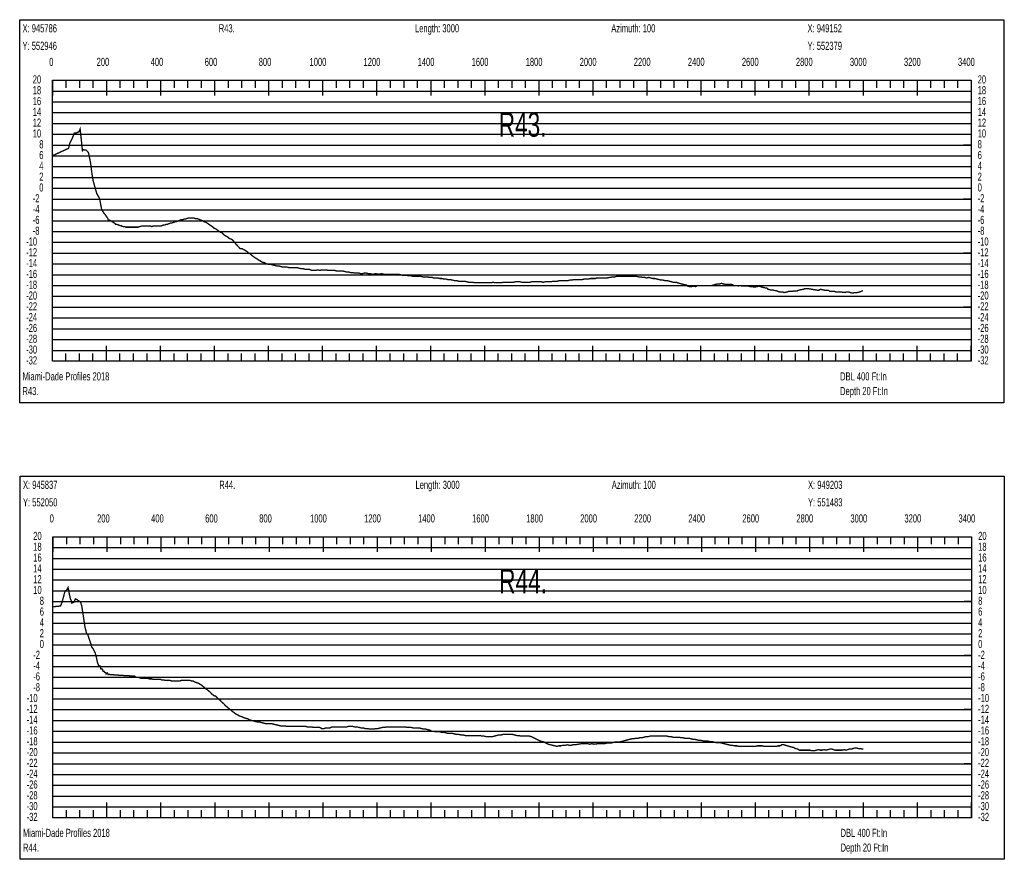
# Model space of a CAD drawing. Header units: inches. Extents: x 471865 to 538526, y 1054316 to 1102451.
# Tile 56 of 114: x 491361 to 495005, y 1079639 to 1082747. Entities that reach past the tile are written whole.
import ezdxf

# ---------------------------------------------------------------- set-up
doc = ezdxf.new("R2010")
doc.units = ezdxf.units.IN
doc.header["$MEASUREMENT"] = 0
for name, color, linetype in [('LABELS', 7, 'Continuous'), ('X_Gr1', 7, 'Continuous'), ('XSECTION', 7, 'Continuous')]:
    doc.layers.add(name, color=color, linetype=linetype)
doc.styles.get("Standard").update_dxf_attribs({"font": 'arial.ttf'})

msp = doc.modelspace()

# ---------------------------------------------------------------- linework, layer by layer
at = {"layer": 'X_Gr1', "color": 6, "linetype": 'Continuous', "lineweight": 18, "true_color": 0xff00ff, "transparency": 33554687, "const_width": 5}
for points in [[(491483.1, 1082243.9), (491483.1, 1082243.9), (491542, 1082270.9), (491546.1, 1082289.5), (491550.8, 1082298.4), (491556.4, 1082309.7), (491562.9, 1082327), (491571.9, 1082328.2), (491580, 1082332.2), (491584.6, 1082342), (491589.5, 1082297), (491593.1, 1082262.3), (491596.2, 1082266), (491600.7, 1082264.2), (491606.2, 1082264.7), (491611.3, 1082259.6), (491615.5, 1082254.9), (491622.8, 1082219.9), (491627.2, 1082185.3), (491632.4, 1082152), (491640.9, 1082121.3), (491646.2, 1082103.2), (491651.3, 1082094.4), (491656.8, 1082083.6), (491663.8, 1082047), (491668.8, 1082036.3), (491673.3, 1082030.3), (491681.4, 1082019.7), (491686.4, 1082012.4), (491688.9, 1082006.4), (491695.2, 1082003.8), (491701.5, 1082000.4), (491707.7, 1081996.6), (491713.8, 1081992.4), (491715.5, 1081988.9), (491721.9, 1081988.9), (491726.8, 1081986.9), (491731.5, 1081984.9), (491736.2, 1081984.9), (491738.4, 1081982.9), (491744.9, 1081980.9), (491749.2, 1081980.9), (491753.5, 1081978.9), (491757.8, 1081978.9), (491759.9, 1081978.9), (491766.6, 1081978.9), (491771.2, 1081978.9), (491776.1, 1081978.9), (491780.8, 1081978.9), (491783, 1081978.9), (491789.5, 1081978.9), (491794.2, 1081978.9), (491799, 1081978.9), (491803.4, 1081980.9), (491805.5, 1081980.9), (491812.2, 1081982.9), (491817.1, 1081982.9), (491821.2, 1081982.9), (491825.6, 1081982.9), (491830.5, 1081982.9), (491835.4, 1081982.9), (491840.4, 1081982.9), (491845.3, 1081982.9), (491849.8, 1081980.9), (491854.1, 1081982.9), (491858.8, 1081982.9), (491864, 1081982.9), (491869.1, 1081982.9), (491873.5, 1081982.9), (491878, 1081982.9), (491882.9, 1081982.9), (491888.1, 1081984.9), (491892.7, 1081986.9), (491897.3, 1081986.9), (491901.8, 1081988.9), (491906.4, 1081988.9), (491911.2, 1081990.9), (491915.9, 1081992.9), (491920.4, 1081994.9), (491925.5, 1081994.9), (491930.9, 1081996.9), (491935.9, 1081998.9), (491940.4, 1081998.9), (491944.9, 1082000.9), (491949.7, 1082002.9), (491954.6, 1082004.9), (491959.7, 1082006.9), (491964.6, 1082006.9), (491969.4, 1082008.9), (491974.2, 1082008.9), (491979.4, 1082010.9), (491984.9, 1082012.9), (491990.4, 1082012.9), (491995.7, 1082012.9), (492000.5, 1082012.9), (492005.3, 1082012.9), (492010.7, 1082010.9), (492016.5, 1082010.9), (492022.3, 1082008.9), (492027.5, 1082006.9), (492031.9, 1082004.9), (492037.3, 1082002.9), (492043.7, 1081998.9), (492050.2, 1081996.9), (492056.4, 1081992.9), (492062.1, 1081988.9), (492067.8, 1081984.9), (492074, 1081980.9), (492080.5, 1081974.9), (492086.4, 1081972.9), (492091.6, 1081968.9), (492097.1, 1081964.9), (492103, 1081960.9), (492108.1, 1081958.9), (492112.5, 1081954.9), (492116.9, 1081950.9), (492121.8, 1081946.9), (492126.5, 1081944.9), (492132.7, 1081940.9), (492137.1, 1081936.9), (492143.1, 1081934.9), (492149.6, 1081930.9), (492162.4, 1081914.9), (492170, 1081906.9), (492177.5, 1081898.9), (492184.7, 1081898.9), (492191.7, 1081894.9), (492199, 1081890.9), (492206.7, 1081884.9), (492214.6, 1081878.9), (492222.4, 1081872.9), (492230, 1081866.9), (492237.7, 1081862.9), (492245.5, 1081856.9), (492253.1, 1081852.9), (492260.5, 1081848.9), (492267.8, 1081846.9), (492275.2, 1081842.9), (492282.7, 1081840.9), (492290.5, 1081840.9), (492298.7, 1081838.9), (492306.6, 1081836.9), (492313.9, 1081834.9), (492321, 1081834.9), (492328.3, 1081832.9), (492336, 1081830.9), (492343.8, 1081830.9), (492351.4, 1081830.9), (492358.7, 1081828.9), (492365.7, 1081828.9), (492373, 1081828.9), (492380.4, 1081828.9), (492387.9, 1081828.9), (492395.7, 1081826.9), (492403.4, 1081824.9), (492410.7, 1081824.9), (492418.1, 1081822.9), (492425.9, 1081822.9), (492433.9, 1081822.9), (492441.6, 1081818.9), (492449, 1081818.9), (492456.1, 1081818.9), (492463.9, 1081820.9), (492472, 1081818.9), (492479.9, 1081820.9), (492490.7, 1081820.9), (492494.4, 1081820.9), (492502.1, 1081818.9), (492510.2, 1081818.9), (492518.2, 1081818.9), (492525.8, 1081818.9), (492533.2, 1081816.9), (492540.5, 1081816.9), (492548, 1081816.9), (492555.6, 1081816.9), (492563.4, 1081814.9), (492571.1, 1081812.9), (492578.5, 1081812.9), (492585.4, 1081810.9), (492592.7, 1081810.9), (492600.8, 1081808.9), (492609.1, 1081808.9), (492616.2, 1081808.9), (492622.6, 1081806.9), (492629.1, 1081806.9), (492636.4, 1081808.9), (492644, 1081808.9), (492651, 1081806.9), (492657.5, 1081806.9), (492663.9, 1081804.9), (492670.7, 1081804.9), (492677.8, 1081806.9), (492689, 1081804.9), (492692.7, 1081804.9), (492699.7, 1081806.9), (492707.1, 1081804.9), (492715.6, 1081804.9), (492724.1, 1081804.9), (492731.8, 1081804.9), (492738.9, 1081804.9), (492746, 1081804.9), (492753.8, 1081804.9), (492761.9, 1081804.9), (492770.1, 1081802.9), (492777.8, 1081800.9), (492785, 1081800.9), (492792.5, 1081800.9), (492800.5, 1081798.9), (492808.8, 1081798.9), (492816.7, 1081796.9), (492824.2, 1081796.9), (492831.5, 1081796.9), (492838.5, 1081796.9), (492845.9, 1081796.9), (492853.8, 1081794.9), (492861.9, 1081794.9), (492869.8, 1081794.9), (492877.3, 1081792.9), (492888.5, 1081792.9), (492892.3, 1081790.9), (492899.9, 1081790.9), (492907.8, 1081790.9), (492915.9, 1081788.9), (492923.7, 1081788.9), (492931, 1081786.9), (492938.2, 1081786.9), (492945.7, 1081784.9), (492953.8, 1081784.9), (492962.5, 1081782.9), (492970.7, 1081780.9), (492978.2, 1081780.9), (492985.3, 1081778.9), (492992.3, 1081778.9), (492999.7, 1081778.9), (493007.7, 1081778.9), (493015.6, 1081776.9), (493023.3, 1081774.9), (493030.6, 1081774.9), (493038, 1081774.9), (493045.5, 1081772.9), (493053.1, 1081772.9), (493060.8, 1081772.9), (493068.4, 1081772.9), (493076.1, 1081772.9), (493083.9, 1081772.9), (493094.5, 1081772.9), (493097.9, 1081772.9), (493105.1, 1081772.9), (493113, 1081774.9), (493121.1, 1081772.9), (493128.9, 1081772.9), (493136.2, 1081772.9), (493143, 1081772.9), (493150, 1081774.9), (493157.9, 1081774.9), (493166.5, 1081774.9), (493174.9, 1081774.9), (493182.1, 1081774.9), (493188.7, 1081774.9), (493195.7, 1081776.9), (493203.9, 1081776.9), (493212.6, 1081776.9), (493220.5, 1081774.9), (493227.6, 1081774.9), (493234.4, 1081774.9), (493241.7, 1081774.9), (493248.9, 1081774.9), (493255.8, 1081776.9), (493262.4, 1081776.9), (493269.2, 1081776.9), (493276.4, 1081776.9), (493283.7, 1081776.9), (493290.8, 1081776.9), (493297.8, 1081774.9), (493305.1, 1081776.9), (493312.8, 1081776.9), (493320.6, 1081776.9), (493327.9, 1081776.9), (493335.1, 1081778.9), (493342.6, 1081778.9), (493350.5, 1081778.9), (493358.5, 1081780.9), (493366.3, 1081780.9), (493374.1, 1081780.9), (493382.2, 1081780.9), (493390, 1081780.9), (493397.2, 1081782.9), (493404.4, 1081782.9), (493412.1, 1081784.9), (493420.1, 1081784.9), (493428, 1081784.9), (493435.6, 1081784.9), (493442.8, 1081784.9), (493450.2, 1081786.9), (493457.9, 1081786.9), (493465.7, 1081786.9), (493473.3, 1081788.9), (493480.7, 1081788.9), (493491.8, 1081788.9), (493495.4, 1081790.9), (493502.5, 1081790.9), (493510.1, 1081790.9), (493517.9, 1081790.9), (493526, 1081790.9), (493533.9, 1081790.9), (493544.8, 1081792.9), (493548.2, 1081792.9), (493555.3, 1081794.9), (493563.1, 1081794.9), (493570.9, 1081796.9), (493581.4, 1081796.9), (493584.9, 1081796.9), (493592, 1081796.9), (493599.3, 1081796.9), (493606.8, 1081796.9), (493614.3, 1081796.9), (493622, 1081796.9), (493629.2, 1081796.9), (493636.3, 1081796.9), (493644, 1081796.9), (493652, 1081794.9), (493659.9, 1081794.9), (493667.3, 1081792.9), (493674.6, 1081792.9), (493681.9, 1081790.9), (493689.2, 1081792.9), (493696.6, 1081790.9), (493704.2, 1081788.9), (493712, 1081788.9), (493720, 1081786.9), (493727.7, 1081784.9), (493735.1, 1081782.9), (493742.1, 1081782.9), (493749.4, 1081780.9), (493757.4, 1081780.9), (493765.6, 1081778.9), (493773.4, 1081776.9), (493780.2, 1081774.9), (493791.1, 1081774.9), (493795.1, 1081772.9), (493802.8, 1081770.9), (493810.4, 1081768.9), (493817.9, 1081766.9), (493828.7, 1081764.9), (493832.5, 1081760.9), (493840.1, 1081758.9), (493847.6, 1081758.9), (493854.8, 1081760.9), (493862.1, 1081758.9), (493869.7, 1081762.9), (493877.2, 1081762.9), (493884.6, 1081762.9), (493891.9, 1081762.9), (493899.3, 1081762.9), (493906.7, 1081762.9), (493914.2, 1081762.9), (493921.6, 1081762.9), (493928.7, 1081764.9), (493936, 1081766.9), (493943.7, 1081768.9), (493951.1, 1081768.9), (493958.3, 1081770.9), (493965.8, 1081768.9), (493973.5, 1081766.9), (493981, 1081766.9), (493988.2, 1081766.9), (493995.7, 1081766.9), (494003.8, 1081762.9), (494016.2, 1081762.9), (494020.1, 1081760.9), (494027.3, 1081762.9), (494034.5, 1081760.9), (494041.7, 1081760.9), (494053.5, 1081760.9), (494057.6, 1081760.9), (494065.1, 1081758.9), (494072, 1081758.9), (494078.8, 1081756.9), (494090.2, 1081758.9), (494094.5, 1081760.9), (494102.4, 1081758.9), (494109.8, 1081756.9), (494116.6, 1081754.9), (494127.1, 1081752.9), (494130.8, 1081748.9), (494138, 1081746.9), (494148.8, 1081746.9), (494152.6, 1081744.9), (494163.9, 1081742.9), (494167.6, 1081740.9), (494175, 1081738.9), (494186, 1081738.9), (494189.9, 1081736.9), (494201.4, 1081738.9), (494205.1, 1081740.9), (494212.1, 1081740.9), (494219.4, 1081740.9), (494227, 1081742.9), (494238.4, 1081742.9), (494242.1, 1081744.9), (494249.4, 1081746.9), (494261.5, 1081748.9), (494266, 1081750.9), (494278.4, 1081750.9), (494281.9, 1081750.9), (494305, 1081746.9), (494317.8, 1081744.9), (494324.9, 1081748.9), (494342.8, 1081744.9), (494355.3, 1081744.9), (494359.2, 1081740.9), (494366.4, 1081740.9), (494377.2, 1081740.9), (494381.1, 1081738.9), (494392.9, 1081738.9), (494400.7, 1081738.9), (494415.8, 1081736.9), (494419.7, 1081738.9), (494431.4, 1081738.9), (494435.5, 1081736.9), (494443.1, 1081734.9), (494453.7, 1081736.9), (494461.2, 1081736.9), (494468.7, 1081738.9), (494479.1, 1081742.9), (494482.1, 1081743.5)], [(491484.9, 1080574.6), (491484.9, 1080574.6), (491485, 1080574), (491512.1, 1080576.6), (491517.8, 1080590.8), (491524.3, 1080615.7), (491528.7, 1080630.9), (491535, 1080635.9), (491540, 1080644.9), (491544.3, 1080622.3), (491548.9, 1080601.9), (491551.9, 1080596.3), (491554, 1080587), (491562.6, 1080591.7), (491566.9, 1080602.7), (491572.3, 1080600.5), (491578.1, 1080596.3), (491585.8, 1080592.1), (491590.6, 1080577), (491597.3, 1080533.7), (491602.2, 1080499.8), (491608.4, 1080475.9), (491612.4, 1080471.6), (491625.2, 1080433.2), (491628.4, 1080422.8), (491632.2, 1080419.2), (491640.1, 1080404), (491645.4, 1080383.7), (491647.8, 1080370.8), (491652.7, 1080357), (491659, 1080353.8), (491661.3, 1080343.2), (491666.4, 1080343.8), (491669.7, 1080335.1), (491672.8, 1080335.2), (491676.2, 1080330.5), (491679.5, 1080329.9), (491680.8, 1080324.8), (491685, 1080329.1), (491688.7, 1080322.8), (491691.1, 1080323.3), (491697.4, 1080322.8), (491703.8, 1080322.3), (491710.1, 1080321.8), (491716.4, 1080321.3), (491722.7, 1080320.9), (491729.1, 1080320.4), (491735.4, 1080320), (491741.7, 1080319.6), (491748.1, 1080319.2), (491754.4, 1080318.8), (491760.7, 1080318.4), (491767.1, 1080318.1), (491773.4, 1080317.7), (491779.7, 1080317.3), (491785.4, 1080317), (491792.5, 1080313), (491796.4, 1080313), (491800.6, 1080313), (491805, 1080311), (491809.4, 1080309), (491813.6, 1080309), (491817.6, 1080309), (491821.5, 1080309), (491825.8, 1080309), (491830.2, 1080309), (491834.9, 1080309), (491840, 1080307), (491845.1, 1080307), (491850.1, 1080307), (491854.9, 1080305), (491859.5, 1080305), (491863.8, 1080305), (491868.3, 1080305), (491873, 1080305), (491877.7, 1080305), (491882, 1080305), (491886.5, 1080303), (491890.9, 1080303), (491895.4, 1080303), (491899.9, 1080301), (491904.4, 1080301), (491908.8, 1080301), (491913, 1080301), (491917.6, 1080301), (491922.7, 1080299), (491928, 1080299), (491933.3, 1080299), (491938, 1080299), (491942.5, 1080299), (491947.3, 1080299), (491952.6, 1080299), (491958.5, 1080301), (491964.1, 1080301), (491969.4, 1080301), (491974.5, 1080301), (491979.7, 1080301), (491985.4, 1080301), (491991.2, 1080301), (491997, 1080299), (492003, 1080299), (492009.2, 1080295), (492015.4, 1080293), (492021.7, 1080291), (492028.2, 1080287), (492034.9, 1080283), (492041.8, 1080277), (492057, 1080265), (492064.7, 1080259), (492072.1, 1080251), (492079.1, 1080245), (492086.3, 1080243), (492093.5, 1080235), (492101.1, 1080229), (492108.7, 1080221), (492116, 1080215), (492123.4, 1080207), (492130.6, 1080201), (492137.8, 1080195), (492145.1, 1080189), (492152.8, 1080183), (492160.7, 1080177), (492168.2, 1080173), (492175.7, 1080169), (492183.1, 1080167), (492190.4, 1080163), (492197.6, 1080161), (492204.7, 1080159), (492212.1, 1080155), (492219.5, 1080153), (492226.7, 1080151), (492234.2, 1080149), (492241.9, 1080147), (492249.5, 1080147), (492256.7, 1080145), (492264.1, 1080143), (492272.2, 1080141), (492286.6, 1080141), (492293.3, 1080141), (492301.1, 1080139), (492310, 1080137), (492318.5, 1080135), (492326.2, 1080133), (492333.9, 1080133), (492341.3, 1080133), (492348.7, 1080131), (492356.3, 1080131), (492364.4, 1080131), (492372.5, 1080131), (492380.1, 1080131), (492387.7, 1080131), (492395.3, 1080131), (492403, 1080131), (492410.9, 1080131), (492418.4, 1080131), (492425.7, 1080129), (492433.3, 1080129), (492441.3, 1080129), (492449.3, 1080127), (492456.6, 1080127), (492463.7, 1080127), (492471, 1080127), (492478.9, 1080123), (492486.8, 1080123), (492493.9, 1080125), (492501.2, 1080125), (492509, 1080125), (492517.1, 1080129), (492525.1, 1080129), (492532.6, 1080129), (492540.1, 1080129), (492547.6, 1080129), (492555.5, 1080129), (492563.6, 1080129), (492571.1, 1080129), (492578.1, 1080131), (492585.2, 1080131), (492593, 1080131), (492601, 1080129), (492609.4, 1080129), (492617.9, 1080127), (492625.5, 1080125), (492632.4, 1080125), (492639.8, 1080123), (492647.9, 1080123), (492656.4, 1080121), (492664.3, 1080121), (492671.6, 1080121), (492679.2, 1080123), (492687.2, 1080123), (492695.2, 1080125), (492703, 1080127), (492710.9, 1080127), (492718.6, 1080129), (492726, 1080129), (492733.5, 1080129), (492741.1, 1080129), (492749.2, 1080129), (492757.1, 1080129), (492764.4, 1080129), (492771.8, 1080129), (492779.7, 1080129), (492788, 1080129), (492796.1, 1080127), (492803.7, 1080127), (492810.8, 1080127), (492817.9, 1080125), (492825.5, 1080125), (492833.4, 1080125), (492841, 1080125), (492848.2, 1080123), (492855.3, 1080121), (492862.8, 1080121), (492870.8, 1080119), (492878.6, 1080117), (492886.1, 1080113), (492893.3, 1080113), (492900.2, 1080111), (492907.5, 1080111), (492915.3, 1080111), (492923.4, 1080109), (492931.3, 1080109), (492939, 1080107), (492946.9, 1080105), (492954.8, 1080105), (492962.8, 1080105), (492970.9, 1080103), (492979.2, 1080101), (492987.3, 1080101), (492994.9, 1080099), (493002.6, 1080099), (493010.4, 1080097), (493018.5, 1080097), (493026.7, 1080097), (493034.6, 1080097), (493042.2, 1080097), (493049.8, 1080097), (493057.3, 1080097), (493064.8, 1080097), (493072, 1080095), (493079.7, 1080095), (493087.8, 1080093), (493095.9, 1080093), (493103.3, 1080093), (493110.6, 1080093), (493117.9, 1080095), (493125.4, 1080097), (493133, 1080099), (493141.2, 1080099), (493149.3, 1080101), (493156.8, 1080101), (493163.6, 1080101), (493170.6, 1080101), (493178, 1080101), (493185.8, 1080101), (493193.9, 1080099), (493201.4, 1080097), (493208.5, 1080097), (493215.7, 1080095), (493223.4, 1080095), (493231.1, 1080095), (493239.1, 1080095), (493247.3, 1080095), (493255.4, 1080093), (493262.9, 1080089), (493270.6, 1080085), (493279, 1080081), (493287.3, 1080077), (493295.1, 1080075), (493302.2, 1080073), (493309.3, 1080069), (493316.8, 1080065), (493324.9, 1080063), (493333.3, 1080061), (493341.6, 1080059), (493349.3, 1080057), (493356.3, 1080059), (493363.4, 1080059), (493371.1, 1080061), (493379.5, 1080061), (493387.9, 1080063), (493395.3, 1080061), (493401.9, 1080061), (493408.8, 1080063), (493416.7, 1080063), (493440.7, 1080067), (493447.8, 1080067), (493455.3, 1080067), (493463.2, 1080067), (493470.9, 1080065), (493478.5, 1080067), (493486.3, 1080065), (493501.2, 1080067), (493508.6, 1080067), (493516.9, 1080067), (493525.5, 1080067), (493533.3, 1080069), (493540.9, 1080069), (493548.4, 1080069), (493555.9, 1080071), (493563.8, 1080073), (493571.9, 1080073), (493580, 1080073), (493587.8, 1080075), (493595.5, 1080077), (493603.1, 1080079), (493610.6, 1080081), (493618.2, 1080083), (493625.5, 1080085), (493632.9, 1080085), (493640.7, 1080087), (493648.5, 1080087), (493656.4, 1080089), (493664.1, 1080089), (493671.5, 1080091), (493678.8, 1080093), (493686.6, 1080093), (493694.5, 1080095), (493702.5, 1080095), (493710.6, 1080095), (493718.6, 1080095), (493726, 1080095), (493733, 1080095), (493740.2, 1080095), (493748.3, 1080095), (493756.7, 1080095), (493764.4, 1080093), (493771.3, 1080093), (493778.2, 1080091), (493793.8, 1080091), (493801.4, 1080091), (493808.5, 1080089), (493815.3, 1080089), (493822.5, 1080087), (493830.4, 1080087), (493838.6, 1080087), (493846.3, 1080085), (493853.3, 1080083), (493860.5, 1080083), (493868.2, 1080081), (493876.2, 1080079), (493884.2, 1080079), (493892, 1080077), (493899.2, 1080077), (493906.3, 1080077), (493913.9, 1080075), (493922.1, 1080075), (493930.4, 1080073), (493938.1, 1080071), (493945.3, 1080071), (493952.5, 1080071), (493960.1, 1080069), (493968, 1080067), (493976.2, 1080065), (493984.3, 1080063), (493991.9, 1080061), (493999.2, 1080061), (494007, 1080059), (494015.5, 1080059), (494023.7, 1080057), (494031.2, 1080057), (494038.4, 1080057), (494045.8, 1080057), (494053.4, 1080057), (494061.6, 1080057), (494069.7, 1080057), (494077, 1080057), (494083.7, 1080057), (494091.5, 1080059), (494100.1, 1080059), (494108.8, 1080059), (494116.5, 1080057), (494123.2, 1080057), (494130.2, 1080057), (494138.1, 1080057), (494146.6, 1080057), (494154.8, 1080057), (494161.9, 1080057), (494168.1, 1080059), (494174.5, 1080059), (494181.6, 1080063), (494188.9, 1080063), (494195.8, 1080061), (494202.5, 1080059), (494209.1, 1080057), (494216.3, 1080055), (494224.3, 1080053), (494232.2, 1080049), (494240, 1080047), (494247.2, 1080043), (494254.6, 1080043), (494262.8, 1080043), (494271, 1080043), (494278.6, 1080043), (494285.8, 1080043), (494293.6, 1080041), (494301.7, 1080041), (494309.8, 1080043), (494317.2, 1080045), (494324, 1080043), (494330.8, 1080043), (494338, 1080045), (494345.5, 1080043), (494352.9, 1080045), (494359.9, 1080047), (494366.5, 1080047), (494373.1, 1080045), (494380, 1080043), (494386.7, 1080043), (494392.9, 1080043), (494398.8, 1080043), (494405.4, 1080043), (494412.1, 1080045), (494418.9, 1080043), (494425.3, 1080045), (494432, 1080047), (494438.9, 1080047), (494445.7, 1080049), (494452, 1080051), (494458.3, 1080051), (494465.3, 1080049), (494472.5, 1080049), (494479.2, 1080047), (494483.9, 1080047)]]:
    msp.add_lwpolyline(points, dxfattribs=at)
at = {"layer": 'XSECTION', "color": 18, "linetype": 'Continuous', "true_color": 0x000000}
for points in [[(491360.9, 1082746.9), (495003.3, 1082746.9), (495003.3, 1081328.9), (491360.9, 1081328.9), (491360.9, 1082746.9)], [(491482.1, 1082522.9), (494882.1, 1082522.9), (494882.1, 1081482.9), (491482.1, 1081482.9), (491482.1, 1082522.9)], [(491482.1, 1082522.9), (491482.1, 1082466.5)], [(491482.1, 1082522.9), (491482.1, 1082466.5)], [(491482.1, 1082522.9), (491482.1, 1082494.9)], [(491482.1, 1082522.9), (491482.1, 1082494.9)], [(491532.1, 1082522.9), (491532.1, 1082494.9)], [(491582.1, 1082522.9), (491582.1, 1082494.9)], [(491632.1, 1082522.9), (491632.1, 1082494.9)], [(491682.1, 1082522.9), (491682.1, 1082466.5)], [(491682.1, 1082522.9), (491682.1, 1082494.9)], [(491732.1, 1082522.9), (491732.1, 1082494.9)], [(491782.1, 1082522.9), (491782.1, 1082494.9)], [(491832.1, 1082522.9), (491832.1, 1082494.9)], [(491882.1, 1082522.9), (491882.1, 1082466.5)], [(491882.1, 1082522.9), (491882.1, 1082494.9)], [(491932.1, 1082522.9), (491932.1, 1082494.9)], [(491982.1, 1082522.9), (491982.1, 1082494.9)], [(492032.1, 1082522.9), (492032.1, 1082494.9)], [(492082.1, 1082522.9), (492082.1, 1082466.5)], [(492082.1, 1082522.9), (492082.1, 1082494.9)], [(492132.1, 1082522.9), (492132.1, 1082494.9)], [(492182.1, 1082522.9), (492182.1, 1082494.9)], [(492232.1, 1082522.9), (492232.1, 1082494.9)], [(492282.1, 1082522.9), (492282.1, 1082466.5)], [(492282.1, 1082522.9), (492282.1, 1082494.9)], [(492332.1, 1082522.9), (492332.1, 1082494.9)], [(492382.1, 1082522.9), (492382.1, 1082494.9)], [(492432.1, 1082522.9), (492432.1, 1082494.9)], [(492482.1, 1082522.9), (492482.1, 1082466.5)], [(492482.1, 1082522.9), (492482.1, 1082494.9)], [(492532.1, 1082522.9), (492532.1, 1082494.9)], [(492582.1, 1082522.9), (492582.1, 1082494.9)], [(492632.1, 1082522.9), (492632.1, 1082494.9)], [(492682.1, 1082522.9), (492682.1, 1082466.5)], [(492682.1, 1082522.9), (492682.1, 1082494.9)], [(492732.1, 1082522.9), (492732.1, 1082494.9)], [(492782.1, 1082522.9), (492782.1, 1082494.9)], [(492832.1, 1082522.9), (492832.1, 1082494.9)], [(492882.1, 1082522.9), (492882.1, 1082466.5)], [(492882.1, 1082522.9), (492882.1, 1082494.9)], [(492932.1, 1082522.9), (492932.1, 1082494.9)], [(492982.1, 1082522.9), (492982.1, 1082494.9)], [(493032.1, 1082522.9), (493032.1, 1082494.9)], [(493082.1, 1082522.9), (493082.1, 1082466.5)], [(493082.1, 1082522.9), (493082.1, 1082494.9)], [(493132.1, 1082522.9), (493132.1, 1082494.9)], [(493182.1, 1082522.9), (493182.1, 1082494.9)], [(493232.1, 1082522.9), (493232.1, 1082494.9)], [(493282.1, 1082522.9), (493282.1, 1082466.5)], [(493282.1, 1082522.9), (493282.1, 1082494.9)], [(493332.1, 1082522.9), (493332.1, 1082494.9)], [(493382.1, 1082522.9), (493382.1, 1082494.9)], [(493432.1, 1082522.9), (493432.1, 1082494.9)], [(493482.1, 1082522.9), (493482.1, 1082466.5)], [(493482.1, 1082522.9), (493482.1, 1082494.9)], [(493532.1, 1082522.9), (493532.1, 1082494.9)], [(493582.1, 1082522.9), (493582.1, 1082494.9)], [(493632.1, 1082522.9), (493632.1, 1082494.9)], [(493682.1, 1082522.9), (493682.1, 1082466.5)], [(493682.1, 1082522.9), (493682.1, 1082494.9)], [(493732.1, 1082522.9), (493732.1, 1082494.9)], [(493782.1, 1082522.9), (493782.1, 1082494.9)], [(493832.1, 1082522.9), (493832.1, 1082494.9)], [(493882.1, 1082522.9), (493882.1, 1082466.5)], [(493882.1, 1082522.9), (493882.1, 1082494.9)], [(493932.1, 1082522.9), (493932.1, 1082494.9)], [(493982.1, 1082522.9), (493982.1, 1082494.9)], [(494032.1, 1082522.9), (494032.1, 1082494.9)], [(494082.1, 1082522.9), (494082.1, 1082466.5)], [(494082.1, 1082522.9), (494082.1, 1082494.9)], [(494132.1, 1082522.9), (494132.1, 1082494.9)], [(494182.1, 1082522.9), (494182.1, 1082494.9)], [(494232.1, 1082522.9), (494232.1, 1082494.9)], [(494282.1, 1082522.9), (494282.1, 1082466.5)], [(494282.1, 1082522.9), (494282.1, 1082494.9)], [(494332.1, 1082522.9), (494332.1, 1082494.9)], [(494382.1, 1082522.9), (494382.1, 1082494.9)], [(494432.1, 1082522.9), (494432.1, 1082494.9)], [(494482.1, 1082522.9), (494482.1, 1082466.5)], [(494482.1, 1082522.9), (494482.1, 1082494.9)], [(494532.1, 1082522.9), (494532.1, 1082494.9)], [(494582.1, 1082522.9), (494582.1, 1082494.9)], [(494632.1, 1082522.9), (494632.1, 1082494.9)], [(494682.1, 1082522.9), (494682.1, 1082466.5)], [(494682.1, 1082522.9), (494682.1, 1082494.9)], [(494732.1, 1082522.9), (494732.1, 1082494.9)], [(494782.1, 1082522.9), (494782.1, 1082494.9)], [(494832.1, 1082522.9), (494832.1, 1082494.9)], [(494882.1, 1082522.9), (494882.1, 1082466.5)], [(494882.1, 1082522.9), (494882.1, 1082494.9)], [(491482.1, 1082282.9), (491510.1, 1082282.9)], [(494882.1, 1082282.9), (494854.1, 1082282.9)], [(491482.1, 1082082.9), (491510.1, 1082082.9)], [(494882.1, 1082082.9), (494854.1, 1082082.9)], [(491482.1, 1081882.9), (491510.1, 1081882.9)], [(494882.1, 1081882.9), (494854.1, 1081882.9)], [(491482.1, 1081682.9), (491510.1, 1081682.9)], [(494882.1, 1081682.9), (494854.1, 1081682.9)], [(491482.1, 1081482.9), (491482.1, 1081539.3)], [(491482.1, 1081482.9), (491482.1, 1081539.3)], [(491682.1, 1081482.9), (491682.1, 1081539.3)], [(491882.1, 1081482.9), (491882.1, 1081539.3)], [(492082.1, 1081482.9), (492082.1, 1081539.3)], [(492282.1, 1081482.9), (492282.1, 1081539.3)], [(492482.1, 1081482.9), (492482.1, 1081539.3)], [(492682.1, 1081482.9), (492682.1, 1081539.3)], [(492882.1, 1081482.9), (492882.1, 1081539.3)], [(493082.1, 1081482.9), (493082.1, 1081539.3)], [(493282.1, 1081482.9), (493282.1, 1081539.3)], [(493482.1, 1081482.9), (493482.1, 1081539.3)], [(493682.1, 1081482.9), (493682.1, 1081539.3)], [(493882.1, 1081482.9), (493882.1, 1081539.3)], [(494082.1, 1081482.9), (494082.1, 1081539.3)], [(494282.1, 1081482.9), (494282.1, 1081539.3)], [(494482.1, 1081482.9), (494482.1, 1081539.3)], [(494682.1, 1081482.9), (494682.1, 1081539.3)], [(494882.1, 1081482.9), (494882.1, 1081539.3)], [(491482.1, 1081482.9), (491482.1, 1081510.9)], [(491482.1, 1081482.9), (491482.1, 1081510.9)], [(491532.1, 1081482.9), (491532.1, 1081510.9)], [(491582.1, 1081482.9), (491582.1, 1081510.9)], [(491632.1, 1081482.9), (491632.1, 1081510.9)], [(491682.1, 1081482.9), (491682.1, 1081510.9)], [(491732.1, 1081482.9), (491732.1, 1081510.9)], [(491782.1, 1081482.9), (491782.1, 1081510.9)], [(491832.1, 1081482.9), (491832.1, 1081510.9)], [(491882.1, 1081482.9), (491882.1, 1081510.9)], [(491932.1, 1081482.9), (491932.1, 1081510.9)], [(491982.1, 1081482.9), (491982.1, 1081510.9)], [(492032.1, 1081482.9), (492032.1, 1081510.9)], [(492082.1, 1081482.9), (492082.1, 1081510.9)], [(492132.1, 1081482.9), (492132.1, 1081510.9)], [(492182.1, 1081482.9), (492182.1, 1081510.9)], [(492232.1, 1081482.9), (492232.1, 1081510.9)], [(492282.1, 1081482.9), (492282.1, 1081510.9)], [(492332.1, 1081482.9), (492332.1, 1081510.9)], [(492382.1, 1081482.9), (492382.1, 1081510.9)], [(492432.1, 1081482.9), (492432.1, 1081510.9)], [(492482.1, 1081482.9), (492482.1, 1081510.9)], [(492532.1, 1081482.9), (492532.1, 1081510.9)], [(492582.1, 1081482.9), (492582.1, 1081510.9)], [(492632.1, 1081482.9), (492632.1, 1081510.9)], [(492682.1, 1081482.9), (492682.1, 1081510.9)], [(492732.1, 1081482.9), (492732.1, 1081510.9)], [(492782.1, 1081482.9), (492782.1, 1081510.9)], [(492832.1, 1081482.9), (492832.1, 1081510.9)], [(492882.1, 1081482.9), (492882.1, 1081510.9)], [(492932.1, 1081482.9), (492932.1, 1081510.9)], [(492982.1, 1081482.9), (492982.1, 1081510.9)], [(493032.1, 1081482.9), (493032.1, 1081510.9)], [(493082.1, 1081482.9), (493082.1, 1081510.9)], [(493132.1, 1081482.9), (493132.1, 1081510.9)], [(493182.1, 1081482.9), (493182.1, 1081510.9)], [(493232.1, 1081482.9), (493232.1, 1081510.9)], [(493282.1, 1081482.9), (493282.1, 1081510.9)], [(493332.1, 1081482.9), (493332.1, 1081510.9)], [(493382.1, 1081482.9), (493382.1, 1081510.9)], [(493432.1, 1081482.9), (493432.1, 1081510.9)], [(493482.1, 1081482.9), (493482.1, 1081510.9)], [(493532.1, 1081482.9), (493532.1, 1081510.9)], [(493582.1, 1081482.9), (493582.1, 1081510.9)], [(493632.1, 1081482.9), (493632.1, 1081510.9)], [(493682.1, 1081482.9), (493682.1, 1081510.9)], [(493732.1, 1081482.9), (493732.1, 1081510.9)], [(493782.1, 1081482.9), (493782.1, 1081510.9)], [(493832.1, 1081482.9), (493832.1, 1081510.9)], [(493882.1, 1081482.9), (493882.1, 1081510.9)], [(493932.1, 1081482.9), (493932.1, 1081510.9)], [(493982.1, 1081482.9), (493982.1, 1081510.9)], [(494032.1, 1081482.9), (494032.1, 1081510.9)], [(494082.1, 1081482.9), (494082.1, 1081510.9)], [(494132.1, 1081482.9), (494132.1, 1081510.9)], [(494182.1, 1081482.9), (494182.1, 1081510.9)], [(494232.1, 1081482.9), (494232.1, 1081510.9)], [(494282.1, 1081482.9), (494282.1, 1081510.9)], [(494332.1, 1081482.9), (494332.1, 1081510.9)], [(494382.1, 1081482.9), (494382.1, 1081510.9)], [(494432.1, 1081482.9), (494432.1, 1081510.9)], [(494482.1, 1081482.9), (494482.1, 1081510.9)], [(494532.1, 1081482.9), (494532.1, 1081510.9)], [(494582.1, 1081482.9), (494582.1, 1081510.9)], [(494632.1, 1081482.9), (494632.1, 1081510.9)], [(494682.1, 1081482.9), (494682.1, 1081510.9)], [(494732.1, 1081482.9), (494732.1, 1081510.9)], [(494782.1, 1081482.9), (494782.1, 1081510.9)], [(494832.1, 1081482.9), (494832.1, 1081510.9)], [(494882.1, 1081482.9), (494882.1, 1081510.9)], [(491362.7, 1081057), (495005.1, 1081057), (495005.1, 1079639), (491362.7, 1079639), (491362.7, 1081057)], [(491483.9, 1080833), (494883.9, 1080833), (494883.9, 1079793), (491483.9, 1079793), (491483.9, 1080833)], [(491483.9, 1080833), (491483.9, 1080776.6)], [(491483.9, 1080833), (491483.9, 1080776.6)], [(491483.9, 1080833), (491483.9, 1080805)], [(491483.9, 1080833), (491483.9, 1080805)], [(491533.9, 1080833), (491533.9, 1080805)], [(491583.9, 1080833), (491583.9, 1080805)], [(491633.9, 1080833), (491633.9, 1080805)], [(491683.9, 1080833), (491683.9, 1080776.6)], [(491683.9, 1080833), (491683.9, 1080805)], [(491733.9, 1080833), (491733.9, 1080805)], [(491783.9, 1080833), (491783.9, 1080805)], [(491833.9, 1080833), (491833.9, 1080805)], [(491883.9, 1080833), (491883.9, 1080776.6)], [(491883.9, 1080833), (491883.9, 1080805)], [(491933.9, 1080833), (491933.9, 1080805)], [(491983.9, 1080833), (491983.9, 1080805)], [(492033.9, 1080833), (492033.9, 1080805)], [(492083.9, 1080833), (492083.9, 1080776.6)], [(492083.9, 1080833), (492083.9, 1080805)], [(492133.9, 1080833), (492133.9, 1080805)], [(492183.9, 1080833), (492183.9, 1080805)], [(492233.9, 1080833), (492233.9, 1080805)], [(492283.9, 1080833), (492283.9, 1080776.6)], [(492283.9, 1080833), (492283.9, 1080805)], [(492333.9, 1080833), (492333.9, 1080805)], [(492383.9, 1080833), (492383.9, 1080805)], [(492433.9, 1080833), (492433.9, 1080805)], [(492483.9, 1080833), (492483.9, 1080776.6)], [(492483.9, 1080833), (492483.9, 1080805)], [(492533.9, 1080833), (492533.9, 1080805)], [(492583.9, 1080833), (492583.9, 1080805)], [(492633.9, 1080833), (492633.9, 1080805)], [(492683.9, 1080833), (492683.9, 1080776.6)], [(492683.9, 1080833), (492683.9, 1080805)], [(492733.9, 1080833), (492733.9, 1080805)], [(492783.9, 1080833), (492783.9, 1080805)], [(492833.9, 1080833), (492833.9, 1080805)], [(492883.9, 1080833), (492883.9, 1080776.6)], [(492883.9, 1080833), (492883.9, 1080805)], [(492933.9, 1080833), (492933.9, 1080805)], [(492983.9, 1080833), (492983.9, 1080805)], [(493033.9, 1080833), (493033.9, 1080805)], [(493083.9, 1080833), (493083.9, 1080776.6)], [(493083.9, 1080833), (493083.9, 1080805)], [(493133.9, 1080833), (493133.9, 1080805)], [(493183.9, 1080833), (493183.9, 1080805)], [(493233.9, 1080833), (493233.9, 1080805)], [(493283.9, 1080833), (493283.9, 1080776.6)], [(493283.9, 1080833), (493283.9, 1080805)], [(493333.9, 1080833), (493333.9, 1080805)], [(493383.9, 1080833), (493383.9, 1080805)], [(493433.9, 1080833), (493433.9, 1080805)], [(493483.9, 1080833), (493483.9, 1080776.6)], [(493483.9, 1080833), (493483.9, 1080805)], [(493533.9, 1080833), (493533.9, 1080805)], [(493583.9, 1080833), (493583.9, 1080805)], [(493633.9, 1080833), (493633.9, 1080805)], [(493683.9, 1080833), (493683.9, 1080776.6)], [(493683.9, 1080833), (493683.9, 1080805)], [(493733.9, 1080833), (493733.9, 1080805)], [(493783.9, 1080833), (493783.9, 1080805)], [(493833.9, 1080833), (493833.9, 1080805)], [(493883.9, 1080833), (493883.9, 1080776.6)], [(493883.9, 1080833), (493883.9, 1080805)], [(493933.9, 1080833), (493933.9, 1080805)], [(493983.9, 1080833), (493983.9, 1080805)], [(494033.9, 1080833), (494033.9, 1080805)], [(494083.9, 1080833), (494083.9, 1080776.6)], [(494083.9, 1080833), (494083.9, 1080805)], [(494133.9, 1080833), (494133.9, 1080805)], [(494183.9, 1080833), (494183.9, 1080805)], [(494233.9, 1080833), (494233.9, 1080805)], [(494283.9, 1080833), (494283.9, 1080776.6)], [(494283.9, 1080833), (494283.9, 1080805)], [(494333.9, 1080833), (494333.9, 1080805)], [(494383.9, 1080833), (494383.9, 1080805)], [(494433.9, 1080833), (494433.9, 1080805)], [(494483.9, 1080833), (494483.9, 1080776.6)], [(494483.9, 1080833), (494483.9, 1080805)], [(494533.9, 1080833), (494533.9, 1080805)], [(494583.9, 1080833), (494583.9, 1080805)], [(494633.9, 1080833), (494633.9, 1080805)], [(494683.9, 1080833), (494683.9, 1080776.6)], [(494683.9, 1080833), (494683.9, 1080805)], [(494733.9, 1080833), (494733.9, 1080805)], [(494783.9, 1080833), (494783.9, 1080805)], [(494833.9, 1080833), (494833.9, 1080805)], [(494883.9, 1080833), (494883.9, 1080776.6)], [(494883.9, 1080833), (494883.9, 1080805)], [(491483.9, 1080593), (491511.9, 1080593)], [(494883.9, 1080593), (494855.9, 1080593)], [(491483.9, 1080393), (491511.9, 1080393)], [(494883.9, 1080393), (494855.9, 1080393)], [(491483.9, 1080193), (491511.9, 1080193)], [(494883.9, 1080193), (494855.9, 1080193)], [(491483.9, 1079993), (491511.9, 1079993)], [(494883.9, 1079993), (494855.9, 1079993)], [(491483.9, 1079793), (491483.9, 1079849.4)], [(491483.9, 1079793), (491483.9, 1079849.4)], [(491683.9, 1079793), (491683.9, 1079849.4)], [(491883.9, 1079793), (491883.9, 1079849.4)], [(492083.9, 1079793), (492083.9, 1079849.4)], [(492283.9, 1079793), (492283.9, 1079849.4)], [(492483.9, 1079793), (492483.9, 1079849.4)], [(492683.9, 1079793), (492683.9, 1079849.4)], [(492883.9, 1079793), (492883.9, 1079849.4)], [(493083.9, 1079793), (493083.9, 1079849.4)], [(493283.9, 1079793), (493283.9, 1079849.4)], [(493483.9, 1079793), (493483.9, 1079849.4)], [(493683.9, 1079793), (493683.9, 1079849.4)], [(493883.9, 1079793), (493883.9, 1079849.4)], [(494083.9, 1079793), (494083.9, 1079849.4)], [(494283.9, 1079793), (494283.9, 1079849.4)], [(494483.9, 1079793), (494483.9, 1079849.4)], [(494683.9, 1079793), (494683.9, 1079849.4)], [(494883.9, 1079793), (494883.9, 1079849.4)], [(491483.9, 1079793), (491483.9, 1079821)], [(491483.9, 1079793), (491483.9, 1079821)], [(491533.9, 1079793), (491533.9, 1079821)], [(491583.9, 1079793), (491583.9, 1079821)], [(491633.9, 1079793), (491633.9, 1079821)], [(491683.9, 1079793), (491683.9, 1079821)], [(491733.9, 1079793), (491733.9, 1079821)], [(491783.9, 1079793), (491783.9, 1079821)], [(491833.9, 1079793), (491833.9, 1079821)], [(491883.9, 1079793), (491883.9, 1079821)], [(491933.9, 1079793), (491933.9, 1079821)], [(491983.9, 1079793), (491983.9, 1079821)], [(492033.9, 1079793), (492033.9, 1079821)], [(492083.9, 1079793), (492083.9, 1079821)], [(492133.9, 1079793), (492133.9, 1079821)], [(492183.9, 1079793), (492183.9, 1079821)], [(492233.9, 1079793), (492233.9, 1079821)], [(492283.9, 1079793), (492283.9, 1079821)], [(492333.9, 1079793), (492333.9, 1079821)], [(492383.9, 1079793), (492383.9, 1079821)], [(492433.9, 1079793), (492433.9, 1079821)], [(492483.9, 1079793), (492483.9, 1079821)], [(492533.9, 1079793), (492533.9, 1079821)], [(492583.9, 1079793), (492583.9, 1079821)], [(492633.9, 1079793), (492633.9, 1079821)], [(492683.9, 1079793), (492683.9, 1079821)], [(492733.9, 1079793), (492733.9, 1079821)], [(492783.9, 1079793), (492783.9, 1079821)], [(492833.9, 1079793), (492833.9, 1079821)], [(492883.9, 1079793), (492883.9, 1079821)], [(492933.9, 1079793), (492933.9, 1079821)], [(492983.9, 1079793), (492983.9, 1079821)], [(493033.9, 1079793), (493033.9, 1079821)], [(493083.9, 1079793), (493083.9, 1079821)], [(493133.9, 1079793), (493133.9, 1079821)], [(493183.9, 1079793), (493183.9, 1079821)], [(493233.9, 1079793), (493233.9, 1079821)], [(493283.9, 1079793), (493283.9, 1079821)], [(493333.9, 1079793), (493333.9, 1079821)], [(493383.9, 1079793), (493383.9, 1079821)], [(493433.9, 1079793), (493433.9, 1079821)], [(493483.9, 1079793), (493483.9, 1079821)], [(493533.9, 1079793), (493533.9, 1079821)], [(493583.9, 1079793), (493583.9, 1079821)], [(493633.9, 1079793), (493633.9, 1079821)], [(493683.9, 1079793), (493683.9, 1079821)], [(493733.9, 1079793), (493733.9, 1079821)], [(493783.9, 1079793), (493783.9, 1079821)], [(493833.9, 1079793), (493833.9, 1079821)], [(493883.9, 1079793), (493883.9, 1079821)], [(493933.9, 1079793), (493933.9, 1079821)], [(493983.9, 1079793), (493983.9, 1079821)], [(494033.9, 1079793), (494033.9, 1079821)], [(494083.9, 1079793), (494083.9, 1079821)], [(494133.9, 1079793), (494133.9, 1079821)], [(494183.9, 1079793), (494183.9, 1079821)], [(494233.9, 1079793), (494233.9, 1079821)], [(494283.9, 1079793), (494283.9, 1079821)], [(494333.9, 1079793), (494333.9, 1079821)], [(494383.9, 1079793), (494383.9, 1079821)], [(494433.9, 1079793), (494433.9, 1079821)], [(494483.9, 1079793), (494483.9, 1079821)], [(494533.9, 1079793), (494533.9, 1079821)], [(494583.9, 1079793), (494583.9, 1079821)], [(494633.9, 1079793), (494633.9, 1079821)], [(494683.9, 1079793), (494683.9, 1079821)], [(494733.9, 1079793), (494733.9, 1079821)], [(494783.9, 1079793), (494783.9, 1079821)], [(494833.9, 1079793), (494833.9, 1079821)], [(494883.9, 1079793), (494883.9, 1079821)]]:
    msp.add_lwpolyline(points, dxfattribs=at)
at = {"layer": 'XSECTION', "color": 18, "true_color": 0x000000}
for points in [[(491482.1, 1082482.9), (494882.1, 1082482.9)], [(491482.1, 1082442.9), (494882.1, 1082442.9)], [(491482.1, 1082402.9), (494882.1, 1082402.9)], [(491482.1, 1082362.9), (494882.1, 1082362.9)], [(491482.1, 1082322.9), (494882.1, 1082322.9)], [(491482.1, 1082282.9), (494882.1, 1082282.9)], [(491482.1, 1082242.9), (494882.1, 1082242.9)], [(491482.1, 1082202.9), (494882.1, 1082202.9)], [(491482.1, 1082162.9), (494882.1, 1082162.9)], [(491482.1, 1082122.9), (494882.1, 1082122.9)], [(491482.1, 1082082.9), (494882.1, 1082082.9)], [(491482.1, 1082042.9), (494882.1, 1082042.9)], [(491482.1, 1082002.9), (494882.1, 1082002.9)], [(491482.1, 1081962.9), (494882.1, 1081962.9)], [(491482.1, 1081922.9), (494882.1, 1081922.9)], [(491482.1, 1081882.9), (494882.1, 1081882.9)], [(491482.1, 1081842.9), (494882.1, 1081842.9)], [(491482.1, 1081802.9), (494882.1, 1081802.9)], [(491482.1, 1081762.9), (494882.1, 1081762.9)], [(491482.1, 1081722.9), (494882.1, 1081722.9)], [(491482.1, 1081682.9), (494882.1, 1081682.9)], [(491482.1, 1081642.9), (494882.1, 1081642.9)], [(491482.1, 1081602.9), (494882.1, 1081602.9)], [(491482.1, 1081562.9), (494882.1, 1081562.9)], [(491482.1, 1081522.9), (494882.1, 1081522.9)], [(491483.9, 1080793), (494883.9, 1080793)], [(491483.9, 1080753), (494883.9, 1080753)], [(491483.9, 1080713), (494883.9, 1080713)], [(491483.9, 1080673), (494883.9, 1080673)], [(491483.9, 1080633), (494883.9, 1080633)], [(491483.9, 1080593), (494883.9, 1080593)], [(491483.9, 1080553), (494883.9, 1080553)], [(491483.9, 1080513), (494883.9, 1080513)], [(491483.9, 1080473), (494883.9, 1080473)], [(491483.9, 1080433), (494883.9, 1080433)], [(491483.9, 1080393), (494883.9, 1080393)], [(491483.9, 1080353), (494883.9, 1080353)], [(491483.9, 1080313), (494883.9, 1080313)], [(491483.9, 1080273), (494883.9, 1080273)], [(491483.9, 1080233), (494883.9, 1080233)], [(491483.9, 1080193), (494883.9, 1080193)], [(491483.9, 1080153), (494883.9, 1080153)], [(491483.9, 1080113), (494883.9, 1080113)], [(491483.9, 1080073), (494883.9, 1080073)], [(491483.9, 1080033), (494883.9, 1080033)], [(491483.9, 1079993), (494883.9, 1079993)], [(491483.9, 1079953), (494883.9, 1079953)], [(491483.9, 1079913), (494883.9, 1079913)], [(491483.9, 1079873), (494883.9, 1079873)], [(491483.9, 1079833), (494883.9, 1079833)]]:
    msp.add_lwpolyline(points, dxfattribs=at)

# ---------------------------------------------------------------- texts
at = {"layer": 'LABELS', "color": 18, "true_color": 0x000000, "width": 0.666667}
for s, height, p in [('X: 945786', 30, (491371.3, 1082700.1)), ('R43.', 30, (492097.7, 1082700.1)), ('Length: 3000', 30, (492824.1, 1082700.1)), ('Azimuth: 100', 30, (493550.5, 1082700.1)), ('X: 949152', 30, (494276.9, 1082700.1)), ('Y: 552946', 30, (491371.3, 1082635.3)), ('Y: 552379', 30, (494276.9, 1082635.3)), ('0', 30, (491470.1, 1082575.7)), ('0', 30, (491470.1, 1082575.7)), ('200', 30, (491645.7, 1082575.7)), ('400', 30, (491845.7, 1082575.7)), ('600', 30, (492045.7, 1082575.7)), ('800', 30, (492245.7, 1082575.7)), ('1000', 30, (492433.7, 1082575.7)), ('1200', 30, (492633.7, 1082575.7)), ('1400', 30, (492833.7, 1082575.7)), ('1600', 30, (493033.7, 1082575.7)), ('1800', 30, (493233.7, 1082575.7)), ('2000', 30, (493433.7, 1082575.7)), ('2200', 30, (493633.7, 1082575.7)), ('2400', 30, (493833.7, 1082575.7)), ('2600', 30, (494033.7, 1082575.7)), ('2800', 30, (494233.7, 1082575.7)), ('3000', 30, (494433.7, 1082575.7)), ('3200', 30, (494633.7, 1082575.7)), ('3400', 30, (494833.7, 1082575.7)), ('20', 30, (491409.3, 1082510.9)), ('20', 30, (494906.5, 1082510.9)), ('18', 30, (491409.3, 1082470.9)), ('18', 30, (494906.5, 1082470.9)), ('16', 30, (491409.3, 1082430.9)), ('16', 30, (494906.5, 1082430.9)), ('14', 30, (491409.3, 1082390.9)), ('R43.', 90, (493133.7, 1082313.7)), ('14', 30, (494906.5, 1082390.9)), ('12', 30, (491409.3, 1082350.9)), ('12', 30, (494906.5, 1082350.9)), ('10', 30, (491409.3, 1082310.9)), ('10', 30, (494906.5, 1082310.9)), ('8', 30, (491433.3, 1082270.9)), ('8', 30, (494906.5, 1082270.9)), ('6', 30, (491433.3, 1082230.9)), ('6', 30, (494906.5, 1082230.9)), ('4', 30, (491433.3, 1082190.9)), ('4', 30, (494906.5, 1082190.9)), ('2', 30, (491433.3, 1082150.9)), ('2', 30, (494906.5, 1082150.9)), ('0', 30, (491433.3, 1082110.9)), ('0', 30, (494906.5, 1082110.9)), ('-2', 30, (491409.3, 1082070.9)), ('-2', 30, (494906.5, 1082070.9)), ('-4', 30, (491409.3, 1082030.9)), ('-4', 30, (494906.5, 1082030.9)), ('-6', 30, (491409.3, 1081990.9)), ('-6', 30, (494906.5, 1081990.9)), ('-8', 30, (491409.3, 1081950.9)), ('-8', 30, (494906.5, 1081950.9)), ('-10', 30, (491384.9, 1081910.9)), ('-10', 30, (494906.5, 1081910.9)), ('-12', 30, (491384.9, 1081870.9)), ('-12', 30, (494906.5, 1081870.9)), ('-14', 30, (491384.9, 1081830.9)), ('-14', 30, (494906.5, 1081830.9)), ('-16', 30, (491384.9, 1081790.9)), ('-16', 30, (494906.5, 1081790.9)), ('-18', 30, (491384.9, 1081750.9)), ('-18', 30, (494906.5, 1081750.9)), ('-20', 30, (491384.9, 1081710.9)), ('-20', 30, (494906.5, 1081710.9)), ('-22', 30, (491384.9, 1081670.9)), ('-22', 30, (494906.5, 1081670.9)), ('-24', 30, (491384.9, 1081630.9)), ('-24', 30, (494906.5, 1081630.9)), ('-26', 30, (491384.9, 1081590.9)), ('-26', 30, (494906.5, 1081590.9)), ('-28', 30, (491384.9, 1081550.9)), ('-28', 30, (494906.5, 1081550.9)), ('-30', 30, (491384.9, 1081510.9)), ('-30', 30, (494906.5, 1081510.9)), ('-32', 30, (491384.9, 1081470.9)), ('-32', 30, (494906.5, 1081470.9)), ('Miami-Dade Profiles 2018', 30, (491371.3, 1081411.7)), ('DBL 400 Ft:In', 30, (494397.3, 1081411.7)), ('R43.', 30, (491371.3, 1081357.3)), ('Depth 20 Ft:In', 30, (494397.3, 1081357.3)), ('X: 945837', 30, (491373.1, 1081010.2)), ('R44.', 30, (492099.5, 1081010.2)), ('Length: 3000', 30, (492825.9, 1081010.2)), ('Azimuth: 100', 30, (493552.3, 1081010.2)), ('X: 949203', 30, (494278.7, 1081010.2)), ('Y: 552050', 30, (491373.1, 1080945.4)), ('Y: 551483', 30, (494278.7, 1080945.4)), ('0', 30, (491471.9, 1080885.8)), ('0', 30, (491471.9, 1080885.8)), ('200', 30, (491647.5, 1080885.8)), ('400', 30, (491847.5, 1080885.8)), ('600', 30, (492047.5, 1080885.8)), ('800', 30, (492247.5, 1080885.8)), ('1000', 30, (492435.5, 1080885.8)), ('1200', 30, (492635.5, 1080885.8)), ('1400', 30, (492835.5, 1080885.8)), ('1600', 30, (493035.5, 1080885.8)), ('1800', 30, (493235.5, 1080885.8)), ('2000', 30, (493435.5, 1080885.8)), ('2200', 30, (493635.5, 1080885.8)), ('2400', 30, (493835.5, 1080885.8)), ('2600', 30, (494035.5, 1080885.8)), ('2800', 30, (494235.5, 1080885.8)), ('3000', 30, (494435.5, 1080885.8)), ('3200', 30, (494635.5, 1080885.8)), ('3400', 30, (494835.5, 1080885.8)), ('20', 30, (491411.1, 1080821)), ('20', 30, (494908.3, 1080821)), ('18', 30, (491411.1, 1080781)), ('18', 30, (494908.3, 1080781)), ('16', 30, (491411.1, 1080741)), ('16', 30, (494908.3, 1080741)), ('14', 30, (491411.1, 1080701)), ('14', 30, (494908.3, 1080701)), ('12', 30, (491411.1, 1080661)), ('R44.', 90, (493135.5, 1080623.8)), ('12', 30, (494908.3, 1080661)), ('10', 30, (491411.1, 1080621)), ('10', 30, (494908.3, 1080621)), ('8', 30, (491435.1, 1080581)), ('8', 30, (494908.3, 1080581)), ('6', 30, (491435.1, 1080541)), ('6', 30, (494908.3, 1080541)), ('4', 30, (491435.1, 1080501)), ('4', 30, (494908.3, 1080501)), ('2', 30, (491435.1, 1080461)), ('2', 30, (494908.3, 1080461)), ('0', 30, (491435.1, 1080421)), ('0', 30, (494908.3, 1080421)), ('-2', 30, (491411.1, 1080381)), ('-2', 30, (494908.3, 1080381)), ('-4', 30, (491411.1, 1080341)), ('-4', 30, (494908.3, 1080341)), ('-6', 30, (491411.1, 1080301)), ('-6', 30, (494908.3, 1080301)), ('-8', 30, (491411.1, 1080261)), ('-8', 30, (494908.3, 1080261)), ('-10', 30, (491386.7, 1080221)), ('-10', 30, (494908.3, 1080221)), ('-12', 30, (491386.7, 1080181)), ('-12', 30, (494908.3, 1080181)), ('-14', 30, (491386.7, 1080141)), ('-14', 30, (494908.3, 1080141)), ('-16', 30, (491386.7, 1080101)), ('-16', 30, (494908.3, 1080101)), ('-18', 30, (491386.7, 1080061)), ('-18', 30, (494908.3, 1080061)), ('-20', 30, (491386.7, 1080021)), ('-20', 30, (494908.3, 1080021)), ('-22', 30, (491386.7, 1079981)), ('-22', 30, (494908.3, 1079981)), ('-24', 30, (491386.7, 1079941)), ('-24', 30, (494908.3, 1079941)), ('-26', 30, (491386.7, 1079901)), ('-26', 30, (494908.3, 1079901)), ('-28', 30, (491386.7, 1079861)), ('-28', 30, (494908.3, 1079861)), ('-30', 30, (491386.7, 1079821)), ('-30', 30, (494908.3, 1079821)), ('-32', 30, (491386.7, 1079781)), ('-32', 30, (494908.3, 1079781)), ('Miami-Dade Profiles 2018', 30, (491373.1, 1079721.8)), ('DBL 400 Ft:In', 30, (494399.1, 1079721.8)), ('R44.', 30, (491373.1, 1079667.4)), ('Depth 20 Ft:In', 30, (494399.1, 1079667.4))]:
    msp.add_text(s, height=height, dxfattribs=at).set_placement(p)

doc.saveas('drawing.dxf')
